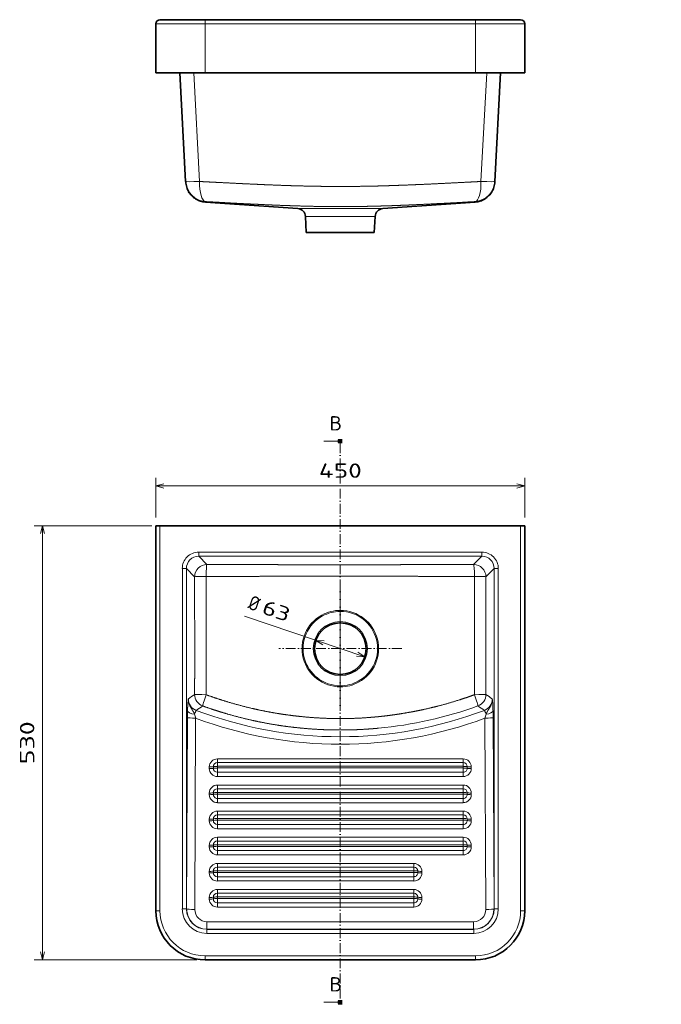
# Model space of a CAD drawing. Extents: x 28 to 341, y 19 to 259.
# Tile 1 of 2: x 28 to 184, y 19 to 259. Entities that reach past the tile are written whole.
import ezdxf
from ezdxf.enums import TextEntityAlignment as Align

# ---------------------------------------------------------------- set-up
doc = ezdxf.new("R2010")
doc.units = 0
doc.linetypes.add('DASHDOT', pattern=[18.5, 12, -3, 0.5, -3])
doc.layers.get('0').update_dxf_attribs({"lineweight": 13})
doc.styles.get("Standard").update_dxf_attribs({"font": 'isocp.shx'})
doc.dimstyles.get("Standard").update_dxf_attribs({"dimtxt": 2.5, "dimasz": 2.5, "dimexe": 1.25, "dimexo": 0.625, "dimtad": 1, "dimcen": 2.5, "dimadec": 0, "dimazin": 0, "dimtfac": 1, "dimtmove": 0, "dimatfit": 0, "dimfxl": 0, "dimarcsym": 0})

# ---------------------------------------------------------------- blocks, each defined once
blk = doc.blocks.new('*D')
at = {"color": 7, "lineweight": 13, "ltscale": 0.242652}
for p, q in [((60.8, 137.82), (60.8, 147.53)), ((150.8, 137.82), (150.8, 147.53))]:
    blk.add_line(p, q, dxfattribs=at)
at = {"color": 7, "lineweight": 13}
for p, q in [((60.8, 145.53), (150.8, 145.53)), ((258.43, 90.48), (258.43, 140.96)), ((258.43, 138.96), (228.43, 138.96)), ((59.8, 135.82), (31.13, 135.82)), ((33.13, 29.82), (33.13, 135.82)), ((216.2, 71.57), (216.2, 123.57)), ((82.39, 113.71), (111.77, 103.81)), ((250.13, 71.57), (214.2, 71.57)), ((70.8, 29.82), (31.13, 29.82))]:
    blk.add_line(p, q, dxfattribs=at)
at = {"color": 7, "lineweight": 13, "ltscale": 0.384715}
blk.add_line((228.43, 125.57), (228.43, 140.96), dxfattribs=at)
at = {"color": 7, "lineweight": 13, "ltscale": 0.305701}
blk.add_line((226.43, 123.57), (214.2, 123.57), dxfattribs=at)
at = {"color": 7, "lineweight": 13}
for points in [[(62.73, 146.05), (60.8, 145.53), (62.73, 145.01)], [(148.87, 145.01), (150.8, 145.53), (148.87, 146.05)], [(230.36, 139.48), (228.43, 138.96), (230.36, 138.44)], [(256.49, 138.44), (258.43, 138.96), (256.49, 139.48)], [(33.65, 133.89), (33.13, 135.82), (32.61, 133.89)], [(216.72, 121.64), (216.2, 123.57), (215.68, 121.64)], [(101.83, 107.71), (99.83, 107.84), (101.5, 106.73)], [(109.77, 103.94), (111.77, 103.81), (110.1, 104.92)], [(215.68, 73.5), (216.2, 71.57), (216.72, 73.5)], [(32.61, 31.75), (33.13, 29.82), (33.65, 31.75)]]:
    blk.add_lwpolyline(points, dxfattribs=at)
blk.add_text('450', height=3.5, dxfattribs=at).set_placement((100.55, 147.53), (111.05, 147.53), align=Align.FIT)
for s, rotation, p, p2 in [('150', 360, (238.17, 140.96), (248.68, 140.96)), ('%%c', 341.3677, (83.03, 115.61), (85.47, 114.79)), ('63', 341.3677, (86.41, 114.47), (92.83, 112.31)), ('260', 90, (214.2, 92.32), (214.2, 102.82)), ('530', 90, (31.13, 77.57), (31.13, 88.08))]:
    blk.add_text(s, height=3.5, rotation=rotation, dxfattribs=at).set_placement(p, p2, align=Align.FIT)
blk = doc.blocks.new('BLOCK1')
at = {"color": 7, "lineweight": 13}
for p, q in [((0, 103.2), (-20, 103.2)), ((0, -581.8), (-20, -581.8))]:
    blk.add_line(p, q, dxfattribs=at)
at = {"color": 7, "lineweight": 100, "ltscale": 0.125}
for p, q in [((0, 105.7), (0, 100.7)), ((0, -584.3), (0, -579.3))]:
    blk.add_line(p, q, dxfattribs=at)
at = {"color": 7, "linetype": 'DASHDOT', "lineweight": 13}
blk.add_line((0, 100.7), (0, -579.3), dxfattribs=at)
at = {"color": 7, "lineweight": 13}
for points in [[(-3, 102), (0, 103.2), (-3, 104.4)], [(-3, -583), (0, -581.8), (-3, -580.5)]]:
    blk.add_lwpolyline(points, dxfattribs=at)
for p, p2 in [((-13.1, 116.3), (2.1, 116.3)), ((-13.1, -568.6), (2.1, -568.6))]:
    blk.add_text('B', height=17.5, dxfattribs=at).set_placement(p, p2, align=Align.FIT)
blk = doc.blocks.new('BLOCK2')
at = {"color": 7, "linetype": 'DASHDOT', "lineweight": 13}
for p, q in [((0, -75.1), (0, -224.9)), ((74.9, -150), (-74.9, -150))]:
    blk.add_line(p, q, dxfattribs=at)
blk = doc.blocks.new('BLOCK3')
at = {"color": 7, "lineweight": 35, "ltscale": 0.125}
for p, q in [((-225, 0), (-220, 0)), ((220, 0), (225, 0))]:
    blk.add_line(p, q, dxfattribs=at)
at = {"color": 7, "lineweight": 35}
for p, q in [((-225, 0), (-225, -470)), ((220, 0), (-220, 0)), ((225, -470), (225, 0)), ((-165, -530), (165, -530))]:
    blk.add_line(p, q, dxfattribs=at)
at = {"color": 7, "lineweight": 13}
for p, q in [((-220, 0), (-220, -470)), ((220, -470), (220, 0)), ((172.8, -32.3), (-172.8, -32.3)), ((172.8, -37.2), (-172.8, -37.2)), ((-192.7, -52.2), (-192.7, -467.8)), ((-187.8, -52.2), (-187.8, -467.8)), ((187.8, -467.8), (187.8, -52.2)), ((192.7, -467.8), (192.7, -52.2)), ((-186.5, -234.1), (-187.6, -467.6)), ((-176.5, -234.9), (-177.6, -468.5)), ((177.6, -468.5), (176.5, -234.9)), ((187.6, -467.6), (186.5, -234.1)), ((-150, -284.7), (150, -284.7)), ((-150, -289.2), (150, -289.2)), ((150, -293.7), (-150, -293.7)), ((150, -295.7), (-150, -295.7)), ((150, -301), (-150, -301)), ((150, -306.2), (-150, -306.2)), ((150, -316.6), (-150, -316.6)), ((150, -321.1), (-150, -321.1)), ((-150, -325.6), (150, -325.6)), ((150, -327.6), (-150, -327.6)), ((-150, -332.8), (150, -332.8)), ((-150, -338.1), (150, -338.1)), ((150, -348.4), (-150, -348.4)), ((150, -353), (-150, -353)), ((-150, -357.5), (150, -357.5)), ((150, -359.5), (-150, -359.5)), ((-150, -364.7), (150, -364.7)), ((-150, -370), (150, -370)), ((150, -380.3), (-150, -380.3)), ((150, -384.9), (-150, -384.9)), ((-150, -389.4), (150, -389.4)), ((150, -391.4), (-150, -391.4)), ((-150, -396.6), (150, -396.6)), ((-150, -401.8), (150, -401.8)), ((89.7, -412.2), (-150, -412.2)), ((89.7, -416.7), (-150, -416.7)), ((-150, -421.3), (89.7, -421.3)), ((89.7, -423.3), (-150, -423.3)), ((-150, -428.5), (89.7, -428.5)), ((-150, -433.7), (89.7, -433.7)), ((89.7, -444.1), (-150, -444.1)), ((89.7, -448.6), (-150, -448.6)), ((-150, -453.1), (89.7, -453.1)), ((89.7, -455.1), (-150, -455.1)), ((-150, -460.4), (89.7, -460.4)), ((-150, -465.6), (89.7, -465.6)), ((-162.8, -492.8), (162.8, -492.8)), ((-162.7, -483.5), (162.7, -483.5)), ((-162.7, -492.6), (162.7, -492.6)), ((-162.8, -497.7), (162.8, -497.7)), ((-165, -525), (165, -525))]:
    blk.add_line(p, q, dxfattribs=at)
at = {"color": 7, "lineweight": 13, "ltscale": 0.124829}
for p, q in [((-172.8, -37.2), (-172.8, -32.3)), ((172.8, -37.2), (172.8, -32.3)), ((-187.8, -52.2), (-192.7, -52.2)), ((187.8, -52.2), (192.7, -52.2)), ((-187.8, -467.8), (-192.7, -467.8)), ((187.8, -467.8), (192.7, -467.8)), ((-162.8, -492.8), (-162.8, -497.7)), ((162.8, -492.8), (162.8, -497.7))]:
    blk.add_line(p, q, dxfattribs=at)
at = {"color": 7, "lineweight": 13, "ltscale": 0.35445}
for p, q in [((-162.7, -47.3), (-172.8, -37.2)), ((162.7, -47.3), (172.8, -37.2)), ((-177.7, -62.3), (-187.8, -52.2)), ((177.7, -62.3), (187.8, -52.2))]:
    blk.add_line(p, q, dxfattribs=at)
at = {"color": 7, "lineweight": 13, "ltscale": 0.113293}
for p, q in [((-150, -284.7), (-150, -289.2)), ((150, -284.7), (150, -289.2)), ((-150, -293.7), (-150, -289.2)), ((150, -293.7), (150, -289.2)), ((-150, -321.1), (-150, -316.6)), ((-150, -321.1), (-150, -325.6)), ((150, -321.1), (150, -316.6)), ((150, -321.1), (150, -325.6)), ((-150, -353), (-150, -348.4)), ((150, -353), (150, -348.4)), ((-150, -353), (-150, -357.5)), ((150, -353), (150, -357.5)), ((-150, -384.9), (-150, -380.3)), ((150, -384.9), (150, -380.3)), ((-150, -384.9), (-150, -389.4)), ((150, -384.9), (150, -389.4)), ((-150, -416.7), (-150, -412.2)), ((-150, -416.7), (-150, -421.3)), ((89.7, -416.7), (89.7, -412.2)), ((89.7, -416.7), (89.7, -421.3)), ((-150, -448.6), (-150, -444.1)), ((89.7, -448.6), (89.7, -444.1)), ((-150, -448.6), (-150, -453.1)), ((89.7, -448.6), (89.7, -453.1))]:
    blk.add_line(p, q, dxfattribs=at)
at = {"color": 7, "lineweight": 13, "ltscale": 0.04981}
for p, q in [((-159.8, -296.4), (-159.8, -294.4)), ((-154.9, -296.1), (-154.9, -294.1)), ((-150, -295.7), (-150, -293.7)), ((150, -293.7), (150, -295.7)), ((154.9, -296.1), (154.9, -294.1)), ((159.8, -296.4), (159.8, -294.4)), ((-159.8, -328.3), (-159.8, -326.3)), ((-154.9, -328), (-154.9, -326)), ((-150, -325.6), (-150, -327.6)), ((150, -327.6), (150, -325.6)), ((154.9, -328), (154.9, -326)), ((159.8, -328.3), (159.8, -326.3)), ((-159.8, -360.2), (-159.8, -358.2)), ((-154.9, -359.8), (-154.9, -357.9)), ((-150, -357.5), (-150, -359.5)), ((150, -359.5), (150, -357.5)), ((154.9, -359.8), (154.9, -357.9)), ((159.8, -360.2), (159.8, -358.2)), ((-159.8, -392.1), (-159.8, -390.1)), ((-154.9, -391.7), (-154.9, -389.7)), ((-150, -389.4), (-150, -391.4)), ((150, -391.4), (150, -389.4)), ((154.9, -391.7), (154.9, -389.7)), ((159.8, -392.1), (159.8, -390.1)), ((-159.8, -422), (-159.8, -424)), ((-154.9, -421.6), (-154.9, -423.6)), ((-150, -421.3), (-150, -423.3)), ((89.7, -421.3), (89.7, -423.3)), ((94.6, -423.6), (94.6, -421.6)), ((99.5, -424), (99.5, -422)), ((-159.8, -455.8), (-159.8, -453.8)), ((-154.9, -455.5), (-154.9, -453.5)), ((-150, -453.1), (-150, -455.1)), ((89.7, -453.1), (89.7, -455.1)), ((94.6, -455.5), (94.6, -453.5)), ((99.5, -455.8), (99.5, -453.8))]:
    blk.add_line(p, q, dxfattribs=at)
at = {"color": 7, "lineweight": 13, "ltscale": 0.130724}
for p, q in [((-150, -295.7), (-150, -301)), ((150, -295.7), (150, -301)), ((-150, -306.2), (-150, -301)), ((150, -306.2), (150, -301)), ((-150, -332.8), (-150, -327.6)), ((-150, -332.8), (-150, -338.1)), ((150, -332.8), (150, -327.6)), ((150, -332.8), (150, -338.1)), ((-150, -364.7), (-150, -359.5)), ((150, -364.7), (150, -359.5)), ((-150, -364.7), (-150, -370)), ((150, -364.7), (150, -370)), ((-150, -396.6), (-150, -391.4)), ((-150, -396.6), (-150, -401.8)), ((150, -396.6), (150, -391.4)), ((150, -396.6), (150, -401.8)), ((-150, -428.5), (-150, -423.3)), ((-150, -428.5), (-150, -433.7)), ((89.7, -428.5), (89.7, -423.3)), ((89.7, -428.5), (89.7, -433.7)), ((-150, -460.4), (-150, -455.1)), ((89.7, -460.4), (89.7, -455.1)), ((-150, -460.4), (-150, -465.6)), ((89.7, -460.4), (89.7, -465.6))]:
    blk.add_line(p, q, dxfattribs=at)
at = {"color": 7, "lineweight": 13, "ltscale": 0.006914}
for p, q in [((-187.6, -467.6), (-187.8, -467.8)), ((187.6, -467.6), (187.8, -467.8))]:
    blk.add_line(p, q, dxfattribs=at)
at = {"color": 7, "lineweight": 13, "ltscale": 0.125}
for p, q in [((-225, -470), (-220, -470)), ((225, -470), (220, -470)), ((-165, -530), (-165, -525)), ((165, -530), (165, -525))]:
    blk.add_line(p, q, dxfattribs=at)
at = {"color": 7, "lineweight": 13, "ltscale": 0.004474}
for p, q in [((-162.7, -492.6), (-162.8, -492.8)), ((162.7, -492.6), (162.8, -492.8))]:
    blk.add_line(p, q, dxfattribs=at)
at = {"color": 7, "lineweight": 13, "ltscale": 0.227868}
for p, q in [((-162.7, -492.6), (-162.7, -483.5)), ((162.7, -492.6), (162.7, -483.5))]:
    blk.add_line(p, q, dxfattribs=at)
at = {"color": 7, "lineweight": 13}
blk.add_circle((0, -150), 33, dxfattribs=at)
at = {"color": 7, "lineweight": 35}
blk.add_circle((0, -150), 31.5, dxfattribs=at)
at = {"color": 7, "lineweight": 13}
for centre, radius, start, end in [((-172.8, -52.2), 20, 89.9645, 180.0355), ((172.8, -52.2), 20, 359.9645, 90.0355), ((0, -150), 46.7, 89.9983, 118.6467), ((0, -150), 45.4, 89.9981, 118.6467), ((0, -150), 46.7, 298.6484, 90), ((0, -150), 45.4, 298.6484, 90), ((0, -150), 46.7, 118.648, 270), ((0, -150), 45.4, 118.6479, 270), ((0, -150), 45.4, 269.9981, 298.6472), ((0, -150), 46.7, 269.9983, 298.6471), ((-1138.6, 1167.6), 1676.3, 304.6565, 304.9773), ((-162.7, -205.9), 15, 180.123, 249.833), ((162.7, -205.9), 15, 290.167, 359.8771), ((1138.6, 1167.6), 1676.3, 235.0227, 235.3435), ((184.6, -235.5), 371.1, 178.442, 179.7813), ((-1170.2, 1258.4), 1786.2, 303.8285, 304.1368), ((0, 237.7), 495.3, 249.2105, 290.7895), ((1170.2, 1258.4), 1786.2, 235.8632, 236.1715), ((-184.6, -235.5), 371.1, 0.2187, 1.558), ((92.7, -157.7), 280, 194.9786, 196.0128), ((0, 238.5), 505.3, 249.5558, 290.4442), ((-92.7, -157.7), 280, 343.9872, 345.0214), ((-165, -470), 55, 180, 270), ((165, -470), 55, 270, 360)]:
    blk.add_arc(centre, radius, start, end, dxfattribs=at)
at = {"color": 7, "lineweight": 35}
for centre, start, end in [((-165, -470), 180, 270), ((165, -470), 270, 360)]:
    blk.add_arc(centre, 60, start, end, dxfattribs=at)
at = {"color": 7, "lineweight": 13}
for centre, major_axis, ratio, start_param, end_param in [((-172.7, -52.3), (10.7, -10.7), 0.995452, 2.357564, 3.925621), ((-162.7, -62.3), (10.6, 10.6), 0.997265, 0.786768, 2.354825), ((-162.7, -62.3), (0, -15), 0.061541, 3.194052, 4.679477), ((162.7, -62.3), (10.6, -10.6), 0.997265, 0.786768, 2.354825), ((162.7, -62.3), (0, -15), 0.06154, 1.603708, 3.089133), ((172.7, -52.3), (-10.7, -10.7), 0.995452, 2.357564, 3.925621), ((-162.7, -62.3), (15, 0), 0.033275, 1.632178, 3.089204), ((162.7, -62.3), (15, 0), 0.033275, 0.052389, 1.509415), ((-170.3, -211.3), (-9.1, -12.2), 0.98751, 5.35134, 6.559055), ((-162.7, -205.9), (-15, 0), 0.022812, 0.052374, 1.50481), ((-162.7, -205.9), (-5.1, -14.1), 0.054373, 4.756167, 6.230748), ((162.7, -205.9), (15, 0), 0.022812, 4.778375, 6.230812), ((162.7, -205.9), (5.1, -14.1), 0.054373, 0.052438, 1.527019), ((170.3, -211.3), (9.1, -12.2), 0.98751, 6.007316, 7.215031), ((-176.4, -225.4), (10, -0.28), 0.475925, 3.201135, 4.576751), ((-179.3, -234.7), (-3.55, -9.35), 0.031035, 3.193978, 4.200514), ((-17.8, 294.4), (182.4, -515.6), 0.947243, 6.049206, 6.289891), ((179.3, -234.7), (3.55, -9.35), 0.031035, 2.082671, 3.089208), ((176.4, -225.4), (10, 0.28), 0.475925, 4.848027, 6.223643), ((-176.5, -234.1), (-10, 0.05), 0.087155, 0.05256, 1.571196), ((176.5, -234.1), (10, 0.05), 0.087155, 4.711989, 6.230625), ((-150, -294.4), (-9.8, 0), 0.996195, 4.712389, 6.283185), ((150, -294.4), (-9.8, 0), 0.996195, 3.141593, 4.712389), ((-159.8, -294), (-5, 0), 0.087156, 1.570796, 2.940235), ((-159.8, -296), (-5, 0), 0.087156, 1.570796, 2.940235), ((-150, -296.4), (-9.8, 0), 0.996195, 0, 1.570796), ((-150, -294.1), (-4.9, 0), 0.996195, 4.712389, 6.283185), ((-150, -294.2), (5, 0), 0.087156, 1.570796, 2.940235), ((-150, -296.2), (5, 0), 0.087156, 1.570796, 2.940235), ((-150, -296.1), (-4.9, 0), 0.996195, 0, 1.570796), ((150, -294.1), (-4.9, 0), 0.996195, 3.141593, 4.712389), ((150, -294.2), (-5, 0), 0.087156, 3.342951, 4.712389), ((150, -296.2), (-5, 0), 0.087156, 3.342951, 4.712389), ((150, -296.1), (-4.9, 0), 0.996195, 1.570796, 3.141593), ((150, -296.4), (-9.8, 0), 0.996195, 1.570796, 3.141593), ((159.8, -294), (5, 0), 0.087156, 3.342951, 4.712389), ((159.8, -296), (5, 0), 0.087156, 3.342951, 4.712389), ((-150, -326.3), (-9.8, 0), 0.996195, 4.712389, 6.283185), ((-150, -326), (-4.9, 0), 0.996195, 4.712389, 6.283185), ((150, -326.3), (-9.8, 0), 0.996195, 3.141593, 4.712389), ((150, -326), (-4.9, 0), 0.996195, 3.141593, 4.712389), ((-159.8, -325.9), (5, 0), 0.087156, 4.712389, 6.081827), ((-159.8, -327.9), (5, 0), 0.087156, 4.712389, 6.081827), ((-150, -328.3), (-9.8, 0), 0.996195, 6.283185, 7.853982), ((-150, -326.1), (-5, 0), 0.087156, 4.712389, 6.081827), ((-150, -328.1), (-5, 0), 0.087156, 4.712389, 6.081827), ((-150, -328), (-4.9, 0), 0.996195, 6.283185, 7.853982), ((150, -326.1), (5, 0), 0.087156, 0.201358, 1.570796), ((150, -328.1), (5, 0), 0.087156, 0.201358, 1.570796), ((150, -328), (-4.9, 0), 0.996195, 1.570796, 3.141593), ((150, -328.3), (-9.8, 0), 0.996195, 1.570796, 3.141593), ((159.8, -325.9), (-5, 0), 0.087156, 0.201358, 1.570796), ((159.8, -327.9), (-5, 0), 0.087156, 0.201358, 1.570796), ((-150, -358.2), (-9.8, 0), 0.996195, 4.712389, 6.283185), ((150, -358.2), (-9.8, 0), 0.996195, 3.141593, 4.712389), ((-159.8, -357.8), (5, 0), 0.087156, 4.712389, 6.081827), ((-159.8, -359.8), (5, 0), 0.087156, 4.712389, 6.081827), ((-150, -360.2), (-9.8, 0), 0.996195, 6.283185, 7.853982), ((-150, -357.9), (-4.9, 0), 0.996195, 4.712389, 6.283185), ((-150, -357.9), (-5, 0), 0.087156, 4.712389, 6.081827), ((-150, -359.9), (-5, 0), 0.087156, 4.712389, 6.081827), ((-150, -359.8), (-4.9, 0), 0.996195, 0, 1.570796), ((150, -357.9), (-4.9, 0), 0.996195, 3.141593, 4.712389), ((150, -357.9), (5, 0), 0.087156, 0.201358, 1.570796), ((150, -359.9), (5, 0), 0.087156, 0.201358, 1.570796), ((150, -359.8), (-4.9, 0), 0.996195, 1.570796, 3.141593), ((150, -360.2), (-9.8, 0), 0.996195, 1.570796, 3.141593), ((159.8, -357.8), (-5, 0), 0.087156, 0.201358, 1.570796), ((159.8, -359.8), (-5, 0), 0.087156, 0.201358, 1.570796), ((-150, -390.1), (-9.8, 0), 0.996195, 4.712389, 6.283185), ((150, -390.1), (-9.8, 0), 0.996195, 3.141593, 4.712389), ((-159.8, -389.6), (5, 0), 0.087156, 4.712389, 6.081827), ((-159.8, -391.6), (5, 0), 0.087156, 4.712389, 6.081827), ((-150, -392.1), (-9.8, 0), 0.996195, 0, 1.570796), ((-150, -389.7), (-4.9, 0), 0.996195, 4.712389, 6.283185), ((-150, -389.8), (-5, 0), 0.087156, 4.712389, 6.081827), ((-150, -391.8), (-5, 0), 0.087156, 4.712389, 6.081827), ((-150, -391.7), (-4.9, 0), 0.996195, 0, 1.570796), ((150, -389.7), (-4.9, 0), 0.996195, 3.141593, 4.712389), ((150, -389.8), (5, 0), 0.087156, 0.201358, 1.570796), ((150, -391.8), (5, 0), 0.087156, 0.201358, 1.570796), ((150, -391.7), (-4.9, 0), 0.996195, 1.570796, 3.141593), ((150, -392.1), (-9.8, 0), 0.996195, 1.570796, 3.141593), ((159.8, -389.6), (-5, 0), 0.087156, 0.201358, 1.570796), ((159.8, -391.6), (-5, 0), 0.087156, 0.201358, 1.570796), ((-150, -422), (-9.8, 0), 0.996195, 4.712389, 6.283185), ((-150, -421.6), (-4.9, 0), 0.996195, 4.712389, 6.283185), ((89.7, -422), (-9.8, 0), 0.996195, 3.141593, 4.712389), ((89.7, -421.6), (-4.9, 0), 0.996195, 3.141593, 4.712389), ((-159.8, -421.5), (5, 0), 0.087156, 4.712389, 6.081827), ((-159.8, -423.5), (5, 0), 0.087156, 4.712389, 6.081827), ((-150, -424), (-9.8, 0), 0.996195, 0, 1.570796), ((-150, -421.7), (-5, 0), 0.087156, 4.712389, 6.081827), ((-150, -423.7), (-5, 0), 0.087156, 4.712389, 6.081827), ((-150, -423.6), (-4.9, 0), 0.996195, 0, 1.570796), ((89.7, -421.7), (5, 0), 0.087156, 0.201358, 1.570796), ((89.7, -423.7), (5, 0), 0.087156, 0.201358, 1.570796), ((89.7, -423.6), (-4.9, 0), 0.996195, 1.570796, 3.141593), ((89.7, -424), (-9.8, 0), 0.996195, 1.570796, 3.141593), ((99.5, -421.5), (-5, 0), 0.087156, 0.201358, 1.570796), ((99.5, -423.5), (-5, 0), 0.087156, 0.201358, 1.570796), ((-150, -453.8), (-9.8, 0), 0.996195, 4.712389, 6.283185), ((89.7, -453.8), (-9.8, 0), 0.996195, 3.141593, 4.712389), ((-159.8, -453.4), (5, 0), 0.087156, 4.712389, 6.081827), ((-159.8, -455.4), (5, 0), 0.087156, 4.712389, 6.081827), ((-150, -455.8), (-9.8, 0), 0.996195, 0, 1.570796), ((-150, -453.5), (-4.9, 0), 0.996195, 4.712389, 6.283185), ((-150, -453.6), (-5, 0), 0.087156, 4.712389, 6.081827), ((-150, -455.6), (-5, 0), 0.087156, 4.712389, 6.081827), ((-150, -455.5), (-4.9, 0), 0.996195, 0, 1.570796), ((89.7, -453.5), (-4.9, 0), 0.996195, 3.141593, 4.712389), ((89.7, -453.6), (5, 0), 0.087156, 0.201358, 1.570796), ((89.7, -455.6), (5, 0), 0.087156, 0.201358, 1.570796), ((89.7, -455.5), (-4.9, 0), 0.996195, 1.570796, 3.141593), ((89.7, -455.8), (-9.8, 0), 0.996195, 1.570796, 3.141593), ((99.5, -453.4), (-5, 0), 0.087156, 0.201358, 1.570796), ((99.5, -455.4), (-5, 0), 0.087156, 0.201358, 1.570796), ((-162.7, -467.7), (-21.3, -21.3), 0.997265, 5.499156, 7.067214), ((-162.7, -467.7), (-17.7, -17.7), 0.996176, 5.499157, 7.067214), ((-177.6, -467.6), (-10, 0.05), 0.087155, 0.05256, 1.571196), ((-162.5, -467.5), (-10.7, -22.7), 0.995694, 5.151572, 6.71963), ((-162.5, -468.4), (-7.3, -13.2), 0.991388, 5.218326, 6.786388), ((162.5, -467.5), (10.7, -22.7), 0.995694, 5.846741, 7.414798), ((162.5, -468.4), (7.3, -13.2), 0.991388, 5.779942, 7.348003), ((162.7, -467.7), (21.3, -21.3), 0.997265, 5.499156, 7.067214), ((162.7, -467.7), (17.7, -17.7), 0.996176, 5.499157, 7.067214), ((177.6, -467.6), (10, 0.05), 0.087155, 4.711989, 6.230625)]:
    blk.add_ellipse(centre, major_axis=major_axis, ratio=ratio, start_param=start_param, end_param=end_param, dxfattribs=at)
for points, knots in [([(-162.7, -47.3), (-155.7, -47.3), (-148.6, -47.3), (-141.5, -47.3), (-129.7, -47.4), (-118, -47.4), (-113.2, -47.4), (-101.5, -47.5), (-89.9, -47.5), (-83, -47.5), (-71.7, -47.5), (-60.6, -47.6), (-56.3, -47.6), (-52, -47.6), (-47.8, -47.6)], [0, 0, 0, 0, 0, 0, 60.005641, 60.005641, 60.005641, 99.714405, 99.714405, 99.714405, 159.485251, 159.485251, 159.485251, 198.240538, 198.240538, 198.240538, 198.240538, 198.240538, 198.240538]), ([(-47.8, -47.6), (-40.4, -47.6), (-33.1, -47.6), (-26.1, -47.6), (-12.6, -47.6), (0.6, -47.6), (7, -47.6), (20.8, -47.6), (34.9, -47.6), (42.6, -47.6), (57.1, -47.6), (72.1, -47.5), (78.9, -47.5), (92.6, -47.5), (106.5, -47.4), (113.3, -47.4), (125, -47.4), (136.6, -47.4), (140.8, -47.3), (148, -47.3), (155.3, -47.3), (157.8, -47.3), (160.3, -47.3), (162.7, -47.3)], [0, 0, 0, 0, 0, 0, 67.525379, 67.525379, 67.525379, 130.338678, 130.338678, 130.338678, 202.502422, 202.502422, 202.502422, 262.366549, 262.366549, 262.366549, 320.809895, 320.809895, 320.809895, 361.192142, 361.192142, 361.192142, 382.307076, 382.307076, 382.307076, 382.307076, 382.307076, 382.307076]), ([(-177.7, -205.9), (-177.7, -197.4), (-177.7, -188.8), (-177.7, -179.9), (-177.6, -162.8), (-177.6, -145.6), (-177.6, -137), (-177.7, -122.6), (-177.7, -108.2), (-177.7, -102.5), (-177.7, -91), (-177.7, -79.5), (-177.7, -73.7), (-177.7, -68), (-177.7, -62.3)], [0, 0, 0, 0, 0, 0, 68.252074, 68.252074, 68.252074, 137.002193, 137.002193, 137.002193, 182.848461, 182.848461, 182.848461, 228.660824, 228.660824, 228.660824, 228.660824, 228.660824, 228.660824]), ([(-163.7, -61.8), (-156.6, -61.8), (-149.5, -61.8), (-142.4, -61.8), (-130.6, -61.8), (-118.9, -61.8), (-114, -61.8), (-102.3, -61.8), (-90.6, -61.7), (-83.8, -61.7), (-72.4, -61.7), (-61.2, -61.7), (-56.9, -61.7), (-52.5, -61.7), (-48.3, -61.6)], [0, 0, 0, 0, 0, 0, 60.037353, 60.037353, 60.037353, 99.749604, 99.749604, 99.749604, 159.616271, 159.616271, 159.616271, 198.468408, 198.468408, 198.468408, 198.468408, 198.468408, 198.468408]), ([(-163.7, -206.3), (-163.7, -200.3), (-163.7, -194.4), (-163.7, -189.3), (-163.7, -171.7), (-163.7, -154.2), (-163.7, -142.7), (-163.7, -122.7), (-163.7, -102.7), (-163.7, -92.9), (-163.7, -81.7), (-163.7, -70.4), (-163.7, -67.5), (-163.7, -64.6), (-163.7, -61.8)], [0, 0, 0, 0, 0, 0, 47.220444, 47.220444, 47.220444, 139.120556, 139.120556, 139.120556, 205.888575, 205.888575, 205.888575, 228.819715, 228.819715, 228.819715, 228.819715, 228.819715, 228.819715]), ([(-48.3, -61.6), (-40.7, -61.6), (-33.3, -61.6), (-26, -61.6), (-13.8, -61.6), (-1.9, -61.6), (3.1, -61.6), (12.7, -61.6), (22.5, -61.6), (27.3, -61.6), (37.4, -61.6), (47.7, -61.6), (53.1, -61.7), (63.1, -61.7), (73.4, -61.7), (78, -61.7), (89, -61.7), (100.1, -61.8), (106.3, -61.8), (117.3, -61.8), (128.3, -61.8), (133.2, -61.8), (142, -61.8), (150.9, -61.8), (155.1, -61.8), (159.4, -61.8), (163.7, -61.8)], [0, 0, 0, 0, 0, 0, 68.906277, 68.906277, 68.906277, 116.963265, 116.963265, 116.963265, 163.012358, 163.012358, 163.012358, 212.20467, 212.20467, 212.20467, 252.562404, 252.562404, 252.562404, 307.155638, 307.155638, 307.155638, 345.956707, 345.956707, 345.956707, 382.057358, 382.057358, 382.057358, 382.057358, 382.057358, 382.057358]), ([(163.7, -61.8), (163.7, -70.3), (163.7, -78.9), (163.7, -87.9), (163.7, -102.4), (163.7, -116.9), (163.7, -122.1), (163.7, -136.7), (163.7, -151.3), (163.7, -160), (163.7, -174.5), (163.7, -188.9), (163.7, -194.7), (163.7, -200.5), (163.7, -206.3)], [0, 0, 0, 0, 0, 0, 68.237827, 68.237827, 68.237827, 115.26465, 115.26465, 115.26465, 184.187869, 184.187869, 184.187869, 230.165819, 230.165819, 230.165819, 230.165819, 230.165819, 230.165819]), ([(177.7, -62.3), (177.7, -68), (177.7, -73.8), (177.7, -79.4), (177.7, -90.9), (177.7, -102.4), (177.7, -108.2), (177.6, -125.5), (177.6, -142.7), (177.6, -154.2), (177.6, -171.4), (177.7, -188.7), (177.7, -194.4), (177.7, -200.2), (177.7, -205.9)], [0, 0, 0, 0, 0, 0, 46.065732, 46.065732, 46.065732, 91.909616, 91.909616, 91.909616, 183.582473, 183.582473, 183.582473, 229.446186, 229.446186, 229.446186, 229.446186, 229.446186, 229.446186]), ([(-186.3, -225.4), (-186.3, -223.8), (-186.3, -222.3), (-186.2, -221), (-186.1, -218.3), (-185.9, -216.4), (-185.8, -215.5), (-185.7, -214), (-185.6, -212.9), (-185.5, -212.4), (-185.5, -211.9), (-185.4, -211.4), (-185.4, -211.4), (-185.4, -211.4), (-185.4, -211.4), (-185.4, -211.3), (-185.4, -211.3), (-185.4, -211.3)], [0, 0, 0, 0, 0, 0, 13.057487, 13.057487, 13.057487, 28.428499, 28.428499, 28.428499, 44.841355, 44.841355, 44.841355, 45.380983, 45.380983, 45.380983, 45.920611, 45.920611, 45.920611, 45.920611, 45.920611, 45.920611]), ([(-177.8, -230.1), (-178.3, -228.9), (-178.8, -227.8), (-179.4, -226.8), (-180.7, -224.7), (-182, -222.6), (-182.6, -221.6), (-183.9, -219.1), (-184.8, -216.5), (-185.2, -215), (-185.4, -213.4), (-185.4, -211.7), (-185.4, -211.6), (-185.4, -211.4), (-185.4, -211.3)], [0, 0, 0, 0, 0, 0, 14.339828, 14.339828, 14.339828, 28.677166, 28.677166, 28.677166, 46.205649, 46.205649, 46.205649, 47.777566, 47.777566, 47.777566, 47.777566, 47.777566, 47.777566]), ([(45.5, -233.2), (42, -233.5), (38.5, -233.8), (35, -234.1), (24.5, -234.9), (14.2, -235.3), (7.3, -235.4), (-7.1, -235.5), (-21.6, -235), (-29.3, -234.6), (-41.1, -233.7), (-53.2, -232.4), (-57.3, -231.9), (-66.9, -230.7), (-76.6, -229.2), (-82.2, -228.2), (-93.7, -226.1), (-105.3, -223.6), (-111.3, -222.2), (-125.4, -218.6), (-139.5, -214.5), (-147.6, -212), (-155.7, -209.2), (-163.7, -206.3)], [0, 0, 0, 0, 0, 0, 33.226735, 33.226735, 33.226735, 102.38769, 102.38769, 102.38769, 178.055702, 178.055702, 178.055702, 216.536095, 216.536095, 216.536095, 266.725047, 266.725047, 266.725047, 319.787879, 319.787879, 319.787879, 392.19587, 392.19587, 392.19587, 392.19587, 392.19587, 392.19587]), ([(163.7, -206.3), (157.6, -208.5), (151.6, -210.6), (145.5, -212.6), (132.6, -216.6), (119.6, -220.1), (112.8, -221.8), (102.1, -224.3), (91.4, -226.5), (87.4, -227.2), (78.5, -228.8), (69.7, -230.2), (64.8, -230.9), (58, -231.8), (51.2, -232.6), (49.3, -232.8), (47.4, -233), (45.5, -233.2)], [0, 0, 0, 0, 0, 0, 54.562909, 54.562909, 54.562909, 114.963599, 114.963599, 114.963599, 150.210317, 150.210317, 150.210317, 195.108028, 195.108028, 195.108028, 213.38789, 213.38789, 213.38789, 213.38789, 213.38789, 213.38789]), ([(185.4, -211.3), (185.4, -211.4), (185.4, -211.5), (185.4, -211.6), (185.4, -211.8), (185.4, -212), (185.4, -212.1), (185.4, -212.4), (185.4, -212.7), (185.3, -212.9), (185.2, -214.8), (184.8, -216.6), (184.3, -218.2), (183.3, -220.5), (182, -222.6), (181.6, -223.3), (180.7, -224.7), (179.8, -226), (179.4, -226.7), (178.8, -227.8), (178.3, -228.9), (178.2, -229.3), (178, -229.7), (177.8, -230.1)], [0, 0, 0, 0, 0, 0, 1.183595, 1.183595, 1.183595, 2.361881, 2.361881, 2.361881, 4.718406, 4.718406, 4.718406, 23.811914, 23.811914, 23.811914, 33.360103, 33.360103, 33.360103, 42.87908, 42.87908, 42.87908, 47.703358, 47.703358, 47.703358, 47.703358, 47.703358, 47.703358]), ([(185.4, -211.3), (185.4, -211.3), (185.4, -211.3), (185.4, -211.4), (185.4, -211.5), (185.4, -211.6), (185.4, -211.7), (185.5, -212.4), (185.6, -213.2), (185.7, -213.9), (185.9, -215.5), (186, -218.1), (186.1, -219.6), (186.2, -221.7), (186.3, -224.2), (186.3, -224.6), (186.3, -225), (186.3, -225.4)], [0, 0, 0, 0, 0, 0, 0.544038, 0.544038, 0.544038, 4.352301, 4.352301, 4.352301, 24.736279, 24.736279, 24.736279, 42.449003, 42.449003, 42.449003, 45.912648, 45.912648, 45.912648, 45.912648, 45.912648, 45.912648]), ([(46.4, -247.2), (42.8, -247.5), (39.4, -247.8), (35.9, -248.1), (25.2, -248.8), (14.7, -249.2), (7.7, -249.4), (-7, -249.4), (-21.8, -249), (-29.6, -248.6), (-41.6, -247.7), (-54, -246.4), (-58.1, -246), (-67.8, -244.8), (-77.5, -243.3), (-83.1, -242.4), (-94.7, -240.3), (-106.3, -237.9), (-112.3, -236.5), (-125.9, -233.2), (-139.5, -229.4), (-147, -227.1), (-155.7, -224.3), (-164.3, -221.3), (-165.5, -220.9), (-166.7, -220.4), (-167.8, -220)], [0, 0, 0, 0, 0, 0, 32.944977, 32.944977, 32.944977, 102.395483, 102.395483, 102.395483, 178.666467, 178.666467, 178.666467, 216.800791, 216.800791, 216.800791, 266.380306, 266.380306, 266.380306, 318.732378, 318.732378, 318.732378, 384.690214, 384.690214, 384.690214, 395.012797, 395.012797, 395.012797, 395.012797, 395.012797, 395.012797])]:
    blk.add_open_spline(points, degree=5, knots=knots, dxfattribs=at)
blk = doc.blocks.new('BLOCK4')
at = {"color": 7, "lineweight": 35}
for p, q in [((-165, 0), (-220, 0)), ((-165, 0), (165, 0)), ((220, 0), (165, 0)), ((-225, -5), (-225, -55)), ((225, -5), (225, -55)), ((-165, -65), (-225, -65)), ((-195.6, -65), (-188.7, -197.5)), ((-165, -65), (165, -65)), ((225, -65), (165, -65)), ((195.6, -65), (188.7, -197.5)), ((-164.5, -222.7), (-51.8, -230.6)), ((164.5, -222.7), (51.8, -230.6)), ((0, -260), (-41.5, -260)), ((41.5, -260), (0, -260))]:
    blk.add_line(p, q, dxfattribs=at)
at = {"color": 7, "lineweight": 13, "ltscale": 0.125}
for p, q in [((-165, -5), (-165, 0)), ((165, -5), (165, 0))]:
    blk.add_line(p, q, dxfattribs=at)
at = {"color": 7, "lineweight": 13}
for p, q in [((-165, -5), (-225, -5)), ((-165, -5), (-165, -55)), ((-165, -5), (165, -5)), ((165, -5), (165, -55)), ((225, -5), (165, -5)), ((-178.8, -65), (-171.6, -197.5)), ((178.8, -65), (171.6, -197.5)), ((-51.8, -230.6), (0, -230.6)), ((-42.5, -240.1), (0, -240.1)), ((24.9, -230.6), (0, -230.6)), ((20.4, -240.1), (0, -240.1)), ((42.5, -240.1), (20.4, -240.1)), ((51.8, -230.6), (24.9, -230.6))]:
    blk.add_line(p, q, dxfattribs=at)
at = {"color": 7, "lineweight": 35, "ltscale": 0.25}
for p, q in [((-225, -65), (-225, -55)), ((225, -65), (225, -55))]:
    blk.add_line(p, q, dxfattribs=at)
at = {"color": 7, "lineweight": 13, "ltscale": 0.25}
for p, q in [((-165, -65), (-165, -55)), ((165, -65), (165, -55))]:
    blk.add_line(p, q, dxfattribs=at)
at = {"color": 7, "lineweight": 35, "ltscale": 0.016081}
for p, q in [((-188.7, -197.5), (-188.6, -198.1)), ((188.6, -198.1), (188.7, -197.5))]:
    blk.add_line(p, q, dxfattribs=at)
at = {"color": 7, "lineweight": 35, "ltscale": 0.498966}
for p, q in [((-42.5, -240.1), (-41.5, -260)), ((42.5, -240.1), (41.5, -260))]:
    blk.add_line(p, q, dxfattribs=at)
at = {"color": 7, "lineweight": 35}
for centre, radius, start, end in [((-220, -5), 5, 90, 180), ((-192.7, -5), 5, 89.7815, 90), ((192.7, -5), 5, 90, 90.2185), ((220, -5), 5, 0, 90), ((-52.5, -240.6), 10, 3, 86), ((52.5, -240.6), 10, 94, 177)]:
    blk.add_arc(centre, radius, start, end, dxfattribs=at)
at = {"color": 7, "lineweight": 13}
for centre, radius, start, end in [((162.7, -196.1), 26, 273.7718, 356.9927), ((-204, -218.5), 39.7, 353.9393, 354.8898), ((203.9, -218.6), 39.6, 185.1069, 186.061)]:
    blk.add_arc(centre, radius, start, end, dxfattribs=at)
for centre, major_axis, ratio, start_param, end_param in [((-162.7, -196.1), (26, 1.4), 0.036592, 3.141593, 4.360637), ((-162.7, -196.1), (26, 1.4), 0.999739, 3.141593, 4.594029), ((-162.7, -196.1), (-1.5, -26), 0.339557, 4.784486, 6.259067), ((162.7, -196.1), (1.5, -26), 0.339557, 0.024118, 1.4987), ((162.7, -196.1), (26, -1.4), 0.036592, 5.064141, 6.283185), ((162.7, -195.2), (26, -1.4), 0.999445, 6.280523, 6.283185)]:
    blk.add_ellipse(centre, major_axis=major_axis, ratio=ratio, start_param=start_param, end_param=end_param, dxfattribs=at)
at = {"color": 7, "lineweight": 35}
for points, knots in [([(-188.6, -198.1), (-188.5, -200.3), (-187.6, -204.4), (-185.3, -210.2), (-181.4, -215.1), (-176.5, -219.1), (-170.7, -221.8), (-166.6, -222.6), (-164.5, -222.7)], [0, 0, 0, 0, 6.516717, 12.521777, 18.529069, 25.029626, 31.290453, 37.551281, 37.551281, 37.551281, 37.551281]), ([(188.6, -198.1), (188.5, -200.3), (187.6, -204.4), (185.3, -210.2), (181.4, -215.1), (176.5, -219.1), (170.7, -221.8), (166.6, -222.6), (164.5, -222.7)], [0, 0, 0, 0, 6.516659, 12.521775, 18.529121, 25.029627, 31.290455, 37.551282, 37.551282, 37.551282, 37.551282])]:
    blk.add_open_spline(points, degree=3, knots=knots, dxfattribs=at)
at = {"color": 7, "lineweight": 13}
for points, knots in [([(47.4, -203), (41, -203.2), (34.6, -203.3), (28.4, -203.4), (19.7, -203.5), (11.1, -203.6), (8.7, -203.6), (1.5, -203.6), (-5.7, -203.6), (-10.5, -203.6), (-21.4, -203.5), (-32.5, -203.3), (-38.7, -203.2), (-51.4, -202.9), (-64.5, -202.5), (-71.1, -202.3), (-83.2, -201.8), (-95.5, -201.3), (-101, -201), (-110.2, -200.6), (-119.4, -200.2), (-123, -200), (-134.9, -199.4), (-146.9, -198.8), (-155.1, -198.4), (-163.4, -198), (-171.6, -197.5)], [0, 0, 0, 0, 0, 0, 59.373269, 59.373269, 59.373269, 82.988861, 82.988861, 82.988861, 129.667316, 129.667316, 129.667316, 188.399902, 188.399902, 188.399902, 247.31604, 247.31604, 247.31604, 294.617583, 294.617583, 294.617583, 325.687629, 325.687629, 325.687629, 395.926601, 395.926601, 395.926601, 395.926601, 395.926601, 395.926601]), ([(171.6, -197.5), (166.5, -197.8), (161.5, -198.1), (156.4, -198.3), (143.6, -199), (130.9, -199.6), (123.2, -200), (108.8, -200.7), (94.5, -201.3), (87.9, -201.6), (75.6, -202.1), (63.6, -202.5), (58.2, -202.7), (52.8, -202.8), (47.4, -203)], [0, 0, 0, 0, 0, 0, 43.304017, 43.304017, 43.304017, 108.381095, 108.381095, 108.381095, 165.923798, 165.923798, 165.923798, 215.047941, 215.047941, 215.047941, 215.047941, 215.047941, 215.047941]), ([(45.8, -227.6), (39.3, -227.7), (32.8, -227.9), (26.5, -228), (15.5, -228.2), (4.6, -228.2), (0, -228.2), (-11.8, -228.2), (-23.7, -228.1), (-31, -227.9), (-43.9, -227.6), (-57.3, -227.2), (-63.2, -227), (-74.1, -226.6), (-85.2, -226.2), (-90.4, -225.9), (-98.8, -225.5), (-107.3, -225.1), (-110.6, -225), (-118.5, -224.6), (-126.3, -224.2), (-130.8, -224), (-140.2, -223.4), (-149.7, -222.9), (-154.6, -222.6), (-159.5, -222.4), (-164.4, -222.1)], [0, 0, 0, 0, 0, 0, 61.757248, 61.757248, 61.757248, 108.469556, 108.469556, 108.469556, 179.335278, 179.335278, 179.335278, 232.994407, 232.994407, 232.994407, 278.827846, 278.827846, 278.827846, 307.909779, 307.909779, 307.909779, 347.486207, 347.486207, 347.486207, 390.827406, 390.827406, 390.827406, 390.827406, 390.827406, 390.827406]), ([(164.4, -222.1), (159.6, -222.4), (154.8, -222.6), (149.9, -222.9), (137.8, -223.6), (125.7, -224.2), (118.4, -224.6), (103.8, -225.3), (89.4, -226), (82.3, -226.3), (70.6, -226.8), (59.1, -227.2), (54.7, -227.3), (50.2, -227.4), (45.8, -227.6)], [0, 0, 0, 0, 0, 0, 42.581386, 42.581386, 42.581386, 106.599824, 106.599824, 106.599824, 170.379657, 170.379657, 170.379657, 211.928563, 211.928563, 211.928563, 211.928563, 211.928563, 211.928563])]:
    blk.add_open_spline(points, degree=5, knots=knots, dxfattribs=at)

msp = doc.modelspace()

# ---------------------------------------------------------------- block references
at = {"lineweight": 0, "xscale": 0.2, "yscale": 0.2, "zscale": 0.2}
for name, p in [('BLOCK4', (105.7999, 259.3875)), ('BLOCK1', (105.7999, 135.823)), ('BLOCK3', (105.7999, 135.823)), ('BLOCK2', (105.7999, 135.823))]:
    msp.add_blockref(name, p, dxfattribs=at)

# ---------------------------------------------------------------- dimensions: what is measured, and where the dimension line sits
at = {"color": 0, "lineweight": 0}
dim = msp.add_diameter_dim_2p(p1=(111.7697, 103.8102), p2=(99.8301, 107.8358), dimstyle='Standard', override={"dimlfac": 5}, dxfattribs=at)
dim.commit()
dim.dimension.update_dxf_attribs({"geometry": '*D', "text_midpoint": (87.2929, 112.0629), "dimtype": 163})
for base, p1, p2, angle, middle, dimtype in [((33.1294, 135.823), (72.7999, 29.823), (61.7999, 135.823), 89.999523, (33.1294, 82.823), 160), ((60.7999, 145.5291), (150.7999, 135.823), (60.7999, 135.823), 180, (105.7999, 145.5291), 161), ((216.1984, 123.57), (252.1264, 71.57), (228.4264, 123.57), 89.997615, (216.1984, 97.57), 160), ((258.4264, 138.9586), (228.4264, 123.57), (258.4264, 88.4771), 359.998092, (243.4264, 138.9586), 160)]:
    dim = msp.add_linear_dim(base=base, p1=p1, p2=p2, angle=angle, dimstyle='Standard', override={"dimlfac": 5}, dxfattribs=at)
    dim.commit()
    dim.dimension.update_dxf_attribs({"geometry": '*D', "text_midpoint": middle, "dimtype": dimtype})

doc.saveas('drawing.dxf')
